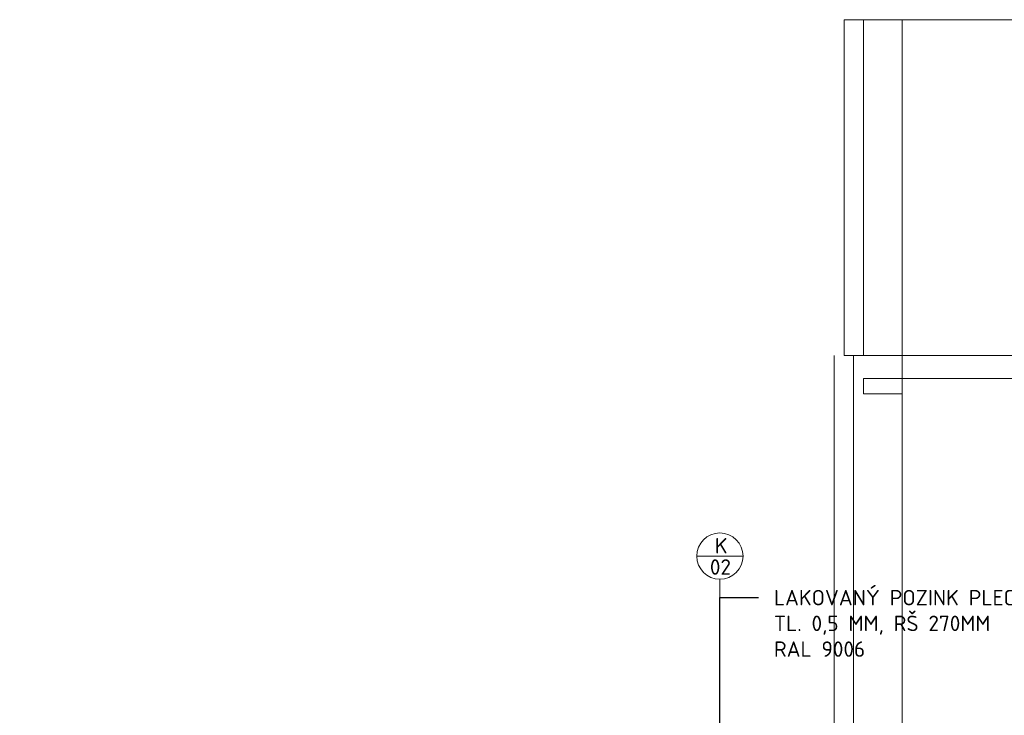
# Model space of a CAD drawing. Header units: millimetres. Extents: x -385852 to 238709, y -99680 to 201840.
# Tile 159 of 176: x 32123 to 33399, y -49812 to -48911. Entities that reach past the tile are written whole.
import ezdxf
from ezdxf import colors
from ezdxf.entities.mleader import LeaderData, LeaderLine
from ezdxf.math import Vec2, Vec3

# ---------------------------------------------------------------- set-up
doc = ezdxf.new("R2010")
doc.units = ezdxf.units.MM
for name, color, linetype in [('_____detaily', 1, 'Continuous'), ('_____detaily @ 10', 1, 'Continuous'), ('_____detaily @ 10 VP1', 1, 'Continuous'), ('_____detaily @ 10 VP2', 1, 'Continuous'), ('_____detaily @ 10 VP3', 1, 'Continuous'), ('_____detaily @ 10 VP4', 1, 'Continuous'), ('_____detaily @ 10 VP5', 1, 'Continuous'), ('_____detaily @ 10 VP6', 1, 'Continuous'), ('_____detaily @ 10 VPModel', 1, 'Continuous'), ('_____detaily @ 200', 1, 'Continuous')]:
    doc.layers.add(name, color=color, linetype=linetype)
doc.layers.add('A99_N_kce-pohl', color=7, linetype='Continuous', lineweight=20)
doc.layers.add('A99_N_kce-rez-sil', color=6, linetype='Continuous', lineweight=20)
doc.styles.add('A99_kota', font='isocpeur.ttf', dxfattribs={"height": 2})
doc.styles.add('A99_popis', font='isocpeur.ttf')
doc.styles.get("Standard").update_dxf_attribs({"font": 'isocpeur.ttf', "height": 20})

# ---------------------------------------------------------------- blocks, each defined once
blk = doc.blocks.new('*U311')
at = {"layer": '_____detaily @ 10 VP1', "color": 5, "linetype": 'Continuous', "lineweight": 5, "insert": (33023.7, -49582.7), "char_height": 20, "width": 20.141, "attachment_point": 1, "style": 'A99_kota'}
blk.add_mtext('K', dxfattribs=at)
at = {"layer": '_____detaily @ 10 VP2', "color": 5, "linetype": 'Continuous', "lineweight": 5, "insert": (33023.7, -49582.7), "char_height": 20, "width": 20.141, "attachment_point": 1, "style": 'A99_kota'}
blk.add_mtext('K', dxfattribs=at)
at = {"layer": '_____detaily @ 10 VP3', "color": 5, "linetype": 'Continuous', "lineweight": 5, "insert": (33023.7, -49582.7), "char_height": 20, "width": 20.141, "attachment_point": 1, "style": 'A99_kota'}
blk.add_mtext('K', dxfattribs=at)
at = {"layer": '_____detaily @ 10 VP4', "color": 5, "linetype": 'Continuous', "lineweight": 5, "insert": (33023.7, -49582.7), "char_height": 20, "width": 20.141, "attachment_point": 1, "style": 'A99_kota'}
blk.add_mtext('K', dxfattribs=at)
at = {"layer": '_____detaily @ 10 VP5', "color": 5, "linetype": 'Continuous', "lineweight": 5, "insert": (33023.7, -49582.7), "char_height": 20, "width": 20.141, "attachment_point": 1, "style": 'A99_kota'}
blk.add_mtext('K', dxfattribs=at)
at = {"layer": '_____detaily @ 10 VP6', "color": 5, "linetype": 'Continuous', "lineweight": 5, "insert": (33023.7, -49582.7), "char_height": 20, "width": 20.141, "attachment_point": 1, "style": 'A99_kota'}
blk.add_mtext('K', dxfattribs=at)
at = {"layer": '_____detaily @ 10 VPModel', "color": 5, "linetype": 'Continuous', "lineweight": 5, "insert": (33023.7, -49582.7), "char_height": 20, "attachment_point": 1, "style": 'A99_kota'}
blk.add_mtext_dynamic_manual_height_columns('K', width=20.141, gutter_width=100, heights=[0], dxfattribs=at)
blk = doc.blocks.new('*U312')
at = {"layer": '_____detaily @ 10 VP1', "color": 5, "linetype": 'Continuous', "lineweight": 5, "insert": (33017.3, -49610.3), "char_height": 20, "width": 20.141, "attachment_point": 1, "style": 'A99_kota'}
blk.add_mtext('02', dxfattribs=at)
at = {"layer": '_____detaily @ 10 VP2', "color": 5, "linetype": 'Continuous', "lineweight": 5, "insert": (33017.3, -49610.3), "char_height": 20, "width": 20.141, "attachment_point": 1, "style": 'A99_kota'}
blk.add_mtext('02', dxfattribs=at)
at = {"layer": '_____detaily @ 10 VP3', "color": 5, "linetype": 'Continuous', "lineweight": 5, "insert": (33017.3, -49610.3), "char_height": 20, "width": 20.141, "attachment_point": 1, "style": 'A99_kota'}
blk.add_mtext('02', dxfattribs=at)
at = {"layer": '_____detaily @ 10 VP4', "color": 5, "linetype": 'Continuous', "lineweight": 5, "insert": (33017.3, -49610.3), "char_height": 20, "width": 20.141, "attachment_point": 1, "style": 'A99_kota'}
blk.add_mtext('02', dxfattribs=at)
at = {"layer": '_____detaily @ 10 VP5', "color": 5, "linetype": 'Continuous', "lineweight": 5, "insert": (33017.3, -49610.3), "char_height": 20, "width": 20.141, "attachment_point": 1, "style": 'A99_kota'}
blk.add_mtext('02', dxfattribs=at)
at = {"layer": '_____detaily @ 10 VP6', "color": 5, "linetype": 'Continuous', "lineweight": 5, "insert": (33017.3, -49610.3), "char_height": 20, "width": 20.141, "attachment_point": 1, "style": 'A99_kota'}
blk.add_mtext('02', dxfattribs=at)
at = {"layer": '_____detaily @ 10 VPModel', "color": 5, "linetype": 'Continuous', "lineweight": 5, "insert": (33017.3, -49610.3), "char_height": 20, "attachment_point": 1, "style": 'A99_kota'}
blk.add_mtext_dynamic_manual_height_columns('02', width=20.141, gutter_width=100, heights=[0], dxfattribs=at)

msp = doc.modelspace()

# ---------------------------------------------------------------- linework, layer by layer
at = {"layer": '_____detaily', "color": 5, "lineweight": 5}
for points in [[(33000.2919, -49606.08464), (33060.2919, -49606.08464)], [(33030.2919, -50043.6477), (33030.2919, -49636.08464)]]:
    msp.add_lwpolyline(points, dxfattribs=at)
msp.add_circle((33030.2919, -49606.08464), 30, dxfattribs=at)
at = {"layer": 'A99_N_kce-pohl', "color": 1, "linetype": 'Continuous'}
msp.add_line((33266.5, -50046), (33266.5, -48911), dxfattribs=at)
for points in [[(33191.5, -49346), (33191.5, -48911)], [(33191.5, -48911), (35666.59064, -48911)], [(33216.5, -49346), (33216.5, -48911)]]:
    msp.add_lwpolyline(points, dxfattribs=at)
at = {"layer": 'A99_N_kce-rez-sil', "color": 1, "linetype": 'Continuous', "lineweight": 5, "flags": 128}
for points in [[(33178.5, -50033), (33178.5, -49346)], [(33203.5, -50033), (33203.5, -49346)]]:
    msp.add_lwpolyline(points, dxfattribs=at)
at = {"layer": 'A99_N_kce-rez-sil', "color": 1, "linetype": 'Continuous', "flags": 128}
for points in [[(35666.59064, -49346), (33191.5, -49346)], [(35666.59064, -49376), (33226.5, -49376)]]:
    msp.add_lwpolyline(points, dxfattribs=at)
at = {"layer": 'A99_N_kce-rez-sil', "color": 1, "linetype": 'Continuous', "lineweight": 9, "flags": 128}
msp.add_lwpolyline([(33216.5, -49376), (33266.5, -49376), (33266.5, -49396), (33216.5, -49396)], close=True, dxfattribs=at)

# ---------------------------------------------------------------- block references
at = {"layer": '_____detaily', "color": 4, "linetype": 'Continuous', "lineweight": 5}
for name in ['*U311', '*U312']:
    msp.add_blockref(name, (0, 0), dxfattribs=at)

# ---------------------------------------------------------------- leaders
at = {"layer": '_____detaily @ 10', "lineweight": 5}
ml = msp.add_multileader_mtext('Standard', dxfattribs=at)
ml.set_content('\\A1;{\\C256;LAKOVANÝ POZINK PLECH \\PTL. 0,5 MM, RŠ 270MM\\PRAL 9006}', color=1, style='A99_popis')
ml.set_leader_properties(color=256, linetype='ByLayer', lineweight=-1)
ml.build(insert=Vec2(0, 0))
ml.multileader.update_dxf_attribs({"dogleg_length": 5, "arrow_head_size": 20, "scale": 10})
ctx = ml.context
ctx.base_point, ctx.scale, ctx.char_height, ctx.arrow_head_size, ctx.landing_gap_size, ctx.plane_origin = Vec3(33080.2919, -49660), 10, 20, 20, 20, Vec3(31586.7919, -51384.60901)
notes = []
notes.append((ctx, [(0, (1, 1, 0), (33030.2919, -49660), (1, 0), 50, [(0, [(33030.2919, -50043.6477)], 0, [])])]))
ctx.mtext.insert, ctx.mtext.width, ctx.mtext.flow_direction = Vec3(33100.2919, -49649.99242), 336.3158442, 5
at = {"layer": '_____detaily @ 200', "linetype": 'Continuous'}
ml = msp.add_multileader_mtext('Standard', dxfattribs=at)
ml.set_content('ŠROUB \\Pa 333mm', color=256)
ml.set_leader_properties()
ml.build(insert=Vec2(0, 0))
ml.multileader.update_dxf_attribs({"text_left_attachment_type": 2, "text_right_attachment_type": 2, "dogleg_length": 0.1, "arrow_head_size": 20, "scale": 200})
ctx = ml.context
ctx.base_point, ctx.scale, ctx.char_height, ctx.arrow_head_size, ctx.landing_gap_size, ctx.plane_origin = Vec3(16715, -49123.66667), 200, 20, 20, 5, Vec3(17014.60184, -49343.55315)
ctx.left_attachment, ctx.right_attachment = 2, 2
notes.append((ctx, [(0, (1, 1, 0), (16695, -49123.66667), (1, 0), 20, [(0, [(16581.96371, -49310.99479)], 0, [])])]))
ctx.mtext.insert, ctx.mtext.width, ctx.mtext.defined_height, ctx.mtext.flow_direction = Vec3(16720, -49092.99242), 103.4256705, 3.33333, 5
ml = msp.add_multileader_mtext('Standard', dxfattribs=at)
ml.set_content('ŠROUB \\Pa 333mm', color=256)
ml.set_leader_properties()
ml.build(insert=Vec2(0, 0))
ml.multileader.update_dxf_attribs({"text_left_attachment_type": 2, "text_right_attachment_type": 2, "dogleg_length": 0.1, "arrow_head_size": 20, "scale": 200})
ctx = ml.context
ctx.base_point, ctx.scale, ctx.char_height, ctx.arrow_head_size, ctx.landing_gap_size, ctx.plane_origin = Vec3(16715, -49123.66667), 200, 20, 20, 5, Vec3(17014.60184, -49343.55315)
ctx.left_attachment, ctx.right_attachment = 2, 2
notes.append((ctx, [(0, (1, 1, 0), (16695, -49123.66667), (1, 0), 20, [(0, [(16715.65199, -49299.92592)], 0, [])])]))
ctx.mtext.insert, ctx.mtext.width, ctx.mtext.defined_height, ctx.mtext.flow_direction = Vec3(16720, -49092.99242), 103.4256705, 3.33333, 5
ml = msp.add_multileader_mtext('Standard', dxfattribs=at)
ml.set_content('TEPELNÁ IZOLACE', color=256)
ml.set_leader_properties()
ml.build(insert=Vec2(0, 0))
ml.multileader.update_dxf_attribs({"text_left_attachment_type": 2, "text_right_attachment_type": 2, "dogleg_length": 0.1, "arrow_head_size": 20, "scale": 200})
ctx = ml.context
ctx.base_point, ctx.scale, ctx.char_height, ctx.arrow_head_size, ctx.landing_gap_size, ctx.plane_origin = Vec3(16911, -49209.5), 200, 20, 20, 5, Vec3(17301.84932, -49343.55315)
ctx.left_attachment, ctx.right_attachment = 2, 2
notes.append((ctx, [(0, (1, 1, 0), (16891, -49209.5), (1, 0), 20, [(0, [(16840, -49420.18183)], 0, [])])]))
ctx.mtext.insert, ctx.mtext.width, ctx.mtext.defined_height, ctx.mtext.flow_direction = Vec3(16916, -49178.83333), 113.8660965, 66.66667, 5
at = {"layer": '_____detaily @ 200', "linetype": 'Continuous', "lineweight": 5}
ml = msp.add_multileader_mtext('Standard', dxfattribs=at)
ml.set_content('SPOJ PODTMELIT', color=256)
ml.set_leader_properties()
ml.build(insert=Vec2(0, 0))
ml.multileader.update_dxf_attribs({"text_left_attachment_type": 2, "text_right_attachment_type": 2, "dogleg_length": 0.1, "arrow_head_size": 20, "scale": 200})
ctx = ml.context
ctx.base_point, ctx.scale, ctx.char_height, ctx.arrow_head_size, ctx.landing_gap_size, ctx.plane_origin = Vec3(16529, -49607.16667), 200, 20, 20, 5, Vec3(16745.87321, -49758.78145)
ctx.left_attachment, ctx.right_attachment = 2, 2
notes.append((ctx, [(1, (1, 1, 0), (16687, -49607.16667), (-1, 0), 20, [(0, [(16718.04587, -49336.69073)], 0, [])])]))
ctx.mtext.insert, ctx.mtext.width, ctx.mtext.defined_height, ctx.mtext.flow_direction = Vec3(16534, -49580.5), 193.2686721, 66.66667, 5
for ctx, leaders in notes:
    for number, flags, end, landing, length, lines in leaders:
        leader = LeaderData()
        leader.index, (leader.has_last_leader_line, leader.has_dogleg_vector, leader.attachment_direction) = number, flags
        leader.last_leader_point, leader.dogleg_vector, leader.dogleg_length = Vec3(end), Vec3(landing), length
        for number, points, colour, breaks in lines:
            line = LeaderLine()
            line.index, line.vertices, line.color, line.breaks = number, Vec3.list(points), colors.encode_raw_color(colour), breaks
            leader.lines.append(line)
        ctx.leaders.append(leader)

doc.saveas('drawing.dxf')
